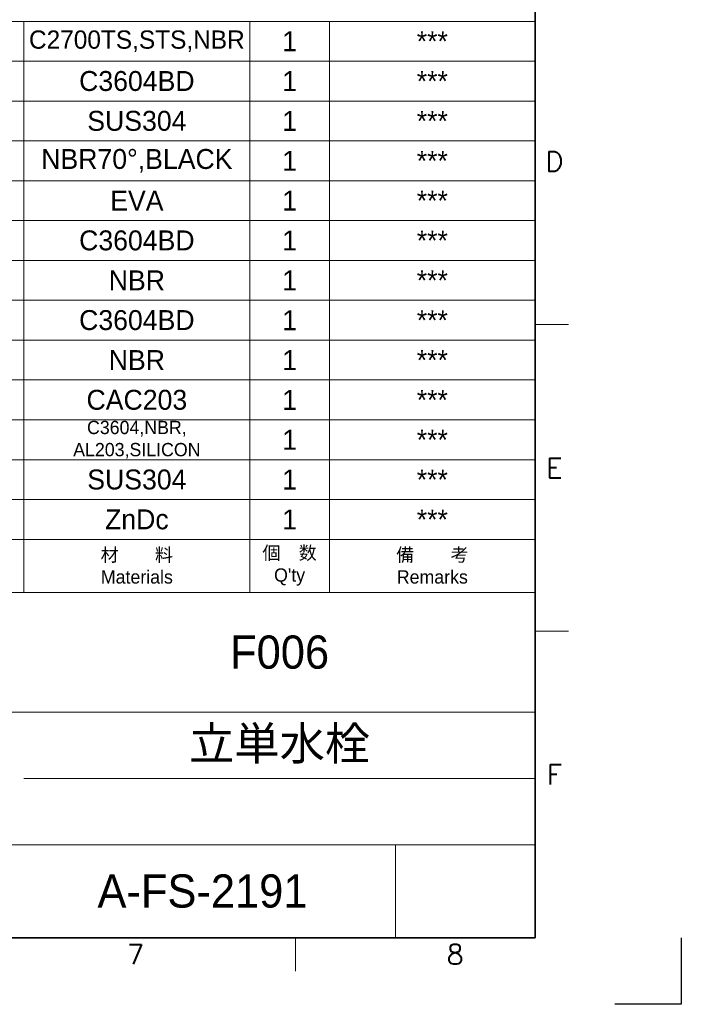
# Model space of a CAD drawing. Header units: millimetres. Extents: x 0 to 840, y 0 to 594.
# Tile 7 of 8: x 641 to 840, y 0 to 296. Entities that reach past the tile are written whole.
import ezdxf
from ezdxf.enums import TextEntityAlignment as Align

# ---------------------------------------------------------------- set-up
doc = ezdxf.new("R2010")
doc.units = ezdxf.units.MM
doc.header["$LTSCALE"] = 0.3
doc.layers.add('HOJO', color=8, linetype='Continuous', lineweight=13, plot=False)
for name, color, linetype, lineweight in [('TEXT', 7, 'Continuous', 25), ('実線', 3, 'Continuous', 35), ('細線', 7, 'Continuous', 18)]:
    doc.layers.add(name, color=color, linetype=linetype, lineweight=lineweight)
doc.styles.add('Roman', font='romans.shx', dxfattribs={"bigfont": 'bigfont.shx'})
doc.styles.get("Standard").update_dxf_attribs({"font": 'txt.shx', "bigfont": 'bigfont.shx'})

msp = doc.modelspace()

# ---------------------------------------------------------------- linework, layer by layer
at = {"layer": 'Defpoints'}
for p, q in [((840, 20), (840, 0)), ((840, 0), (820, 0))]:
    msp.add_line(p, q, dxfattribs=at)
at = {"layer": '実線'}
for q in [(796, 550), (50, 20)]:
    msp.add_line((796, 20), q, dxfattribs=at)
at = {"layer": '細線'}
for p, q in [((796, 296), (450, 296)), ((642, 124), (642, 296)), ((710, 124), (710, 296)), ((734, 124), (734, 296)), ((796, 284), (450, 284)), ((796, 272), (450, 272)), ((796, 260), (450, 260)), ((796, 248), (450, 248)), ((796, 236), (450, 236)), ((796, 224), (450, 224)), ((796, 212), (450, 212)), ((796, 204.667), (806, 204.667)), ((796, 200), (450, 200)), ((796, 188), (450, 188)), ((796, 176), (450, 176)), ((796, 164), (450, 164)), ((796, 152), (450, 152)), ((796, 140), (450, 140)), ((796, 112.333), (806, 112.333)), ((642, 68), (796, 68)), ((753.941, 20.107), (753.941, 47.879)), ((723.75, 20), (723.75, 10))]:
    msp.add_line(p, q, dxfattribs=at)
at = {"layer": '細線', "lineweight": 20}
for p, q in [((450, 124), (796, 124)), ((614, 88), (796, 88)), ((614, 48), (796, 48))]:
    msp.add_line(p, q, dxfattribs=at)

# ---------------------------------------------------------------- texts
at = {"layer": 'HOJO', "char_height": 6, "width": 62, "attachment_point": 5}
for insert in [(765, 290), (765, 278), (765, 266), (765, 254), (765, 242), (765, 230), (765, 218), (765, 206), (765, 194), (765, 182), (765, 170), (765, 158), (765, 146)]:
    msp.add_mtext('{\\fMS UI Gothic|b0|i0|c128|p2;***}', dxfattribs=dict(at, insert=insert))
at = {"layer": 'TEXT', "style": 'Roman'}
for s, p in [('D', (801.742, 250.833)), ('E', (801.742, 158.5)), ('F', (801.742, 66.167)), ('7', (675.625, 12.04)), ('8', (771.875, 12.04))]:
    msp.add_text(s, height=6, dxfattribs=at).set_placement(p, align=Align.CENTER)
at = {"layer": '細線', "attachment_point": 5}
for s, insert, char_height, width in [('{\\fMS UI Gothic|b0|i0|c128|p2;C2700TS,STS,NBR}', (676, 290), 5.5, 68), ('{\\fMS UI Gothic|b0|i0|c128|p2;1}', (722, 290), 6, 24), ('{\\fMS UI Gothic|b0|i0|c128|p2;C3604BD}', (676, 278), 6, 68), ('{\\fMS UI Gothic|b0|i0|c128|p2;1}', (722, 278), 6, 24), ('{\\fMS UI Gothic|b0|i0|c128|p2;SUS304}', (676, 266), 6, 68), ('{\\fMS UI Gothic|b0|i0|c128|p2;1}', (722, 266), 6, 24), ('{\\fMS UI Gothic|b0|i0|c128|p2;NBR70°,BLACK}', (676, 254), 6, 68), ('{\\fMS UI Gothic|b0|i0|c128|p2;1}', (722, 254), 6, 24), ('{\\fMS UI Gothic|b0|i0|c128|p2;EVA}', (676, 242), 6, 68), ('{\\fMS UI Gothic|b0|i0|c128|p2;1}', (722, 242), 6, 24), ('{\\fMS UI Gothic|b0|i0|c128|p2;C3604BD}', (676, 230), 6, 68), ('{\\fMS UI Gothic|b0|i0|c128|p2;1}', (722, 230), 6, 24), ('{\\fMS UI Gothic|b0|i0|c128|p2;NBR}', (676, 218), 6, 68), ('{\\fMS UI Gothic|b0|i0|c128|p2;1}', (722, 218), 6, 24), ('{\\fMS UI Gothic|b0|i0|c128|p2;C3604BD}', (676, 206), 6, 68), ('{\\fMS UI Gothic|b0|i0|c128|p2;1}', (722, 206), 6, 24), ('{\\fMS UI Gothic|b0|i0|c128|p2;NBR}', (676, 194), 6, 68), ('{\\fMS UI Gothic|b0|i0|c128|p2;1}', (722, 194), 6, 24), ('{\\fMS UI Gothic|b0|i0|c128|p2;CAC203}', (676, 182), 6, 68), ('{\\fMS UI Gothic|b0|i0|c128|p2;1}', (722, 182), 6, 24), ('{\\fMS UI Gothic|b0|i0|c128|p2;C3604,NBR,\\PAL203,SILICON}', (676, 170), 4, 68), ('{\\fMS UI Gothic|b0|i0|c128|p2;1}', (722, 170), 6, 24), ('{\\fMS UI Gothic|b0|i0|c128|p2;SUS304}', (676, 158), 6, 68), ('{\\fMS UI Gothic|b0|i0|c128|p2;1}', (722, 158), 6, 24), ('{\\fMS UI Gothic|b0|i0|c128|p2;ZnDc}', (676, 146), 6, 68), ('{\\fMS UI Gothic|b0|i0|c128|p2;1}', (722, 146), 6, 24), ('{\\fMS UI Gothic|b0|i0|c128|p2;材\u3000\u3000料\\PMaterials}', (676, 132), 4, 68), ('{\\fMS UI Gothic|b0|i0|c128|p2;備\u3000\u3000考\\PRemarks}', (765, 132), 4, 62), ("{\\fMS UI Gothic|b0|i0|c128|p2;個\u3000数Q'ty}", (722, 132), 4, 24), ('{\\fMS PMincho|b0|i0|c128|p18;F006}', (719, 106), 10, 154), ('{\\fMS PMincho|b0|i0|c128|p18;立単水栓}', (719, 78), 10, 154), ('{\\fMS UI Gothic|b0|i0|c128|p2;品\u3000\u3000名\\fMS UI Gothic|b0|i0|c128|p50;Name}', (628, 80), 4, 28), ('{\\fMS PMincho|b0|i0|c128|p18;A-FS-2191}', (695.769, 34.053), 10, 116.2445)]:
    msp.add_mtext(s, dxfattribs=dict(at, insert=insert, char_height=char_height, width=width))

doc.saveas('drawing.dxf')
